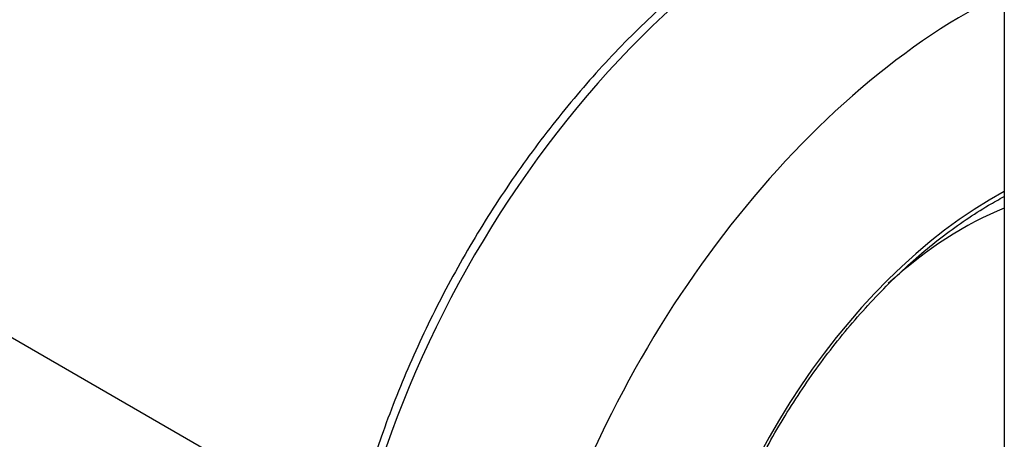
# Paper-space layout 'Invenitec-A4' of a CAD drawing. Header units: millimetres. Extents: x -55 to 247, y -30 to 262.
# Tile 9 of 14: x 180.55 to 197.77, y 137.05 to 144.39. Entities that reach past the tile are written whole.
import ezdxf

# ---------------------------------------------------------------- set-up
doc = ezdxf.new("R2010")
doc.units = ezdxf.units.MM
for name, color, linetype in [('Default', 7, 'Continuous'), ('FET-15T-15T', 7, 'Continuous'), ('SRV-X5-A103-B15T', 7, 'Continuous'), ('TC-15T-CLAMP', 7, 'Continuous')]:
    doc.layers.add(name, color=color, linetype=linetype)

# ---------------------------------------------------------------- blocks, each defined once
blk = doc.blocks.new('SE')
at = {"layer": 'FET-15T-15T', "color": 7, "linetype": 'Continuous'}
blk.add_line((253.174, 97.05), (253.174, 79.568), dxfattribs=at)
blk.add_ellipse((252.443, 79.99), major_axis=(-3.334, -5.774), ratio=0.57735, start_param=3.77137, end_param=4.205721, dxfattribs=at)
at = {"layer": 'SRV-X5-A103-B15T', "color": 7, "linetype": 'Continuous'}
blk.add_line((228.739, 87.613), (240.362, 80.903), dxfattribs=at)
at = {"layer": 'TC-15T-CLAMP', "color": 7, "linetype": 'Continuous'}
for centre, major_axis, start_param, end_param in [((249.574, 81.646), (-5.687, -9.851), 3.462978, 5.089111), ((252.541, 79.934), (-5.687, -9.851), 3.848201, 5.089111), ((252.995, 79.671), (-3.865, -6.695), 3.8943, 5.382684)]:
    blk.add_ellipse(centre, major_axis=major_axis, ratio=0.57735, start_param=start_param, end_param=end_param, dxfattribs=at)
for points, knots in [([(253.175, 92.06), (253.055, 92.062), (252.783, 92.059), (252.352, 92.021), (251.881, 91.941), (251.4, 91.823), (250.913, 91.667), (250.422, 91.473), (249.927, 91.242), (249.431, 90.976), (248.937, 90.675), (248.445, 90.341), (247.957, 89.974), (247.476, 89.577), (247.003, 89.151), (246.539, 88.698), (246.087, 88.219), (245.648, 87.715), (245.223, 87.19), (244.814, 86.644), (244.423, 86.081), (244.05, 85.501), (243.698, 84.907), (243.367, 84.301), (243.058, 83.685), (242.774, 83.061), (242.515, 82.436), (242.284, 81.815), (242.165, 81.445), (242.099, 81.238)], [0.1154807, 0.1154807, 0.1154807, 0.1154807, 0.141797, 0.1745735, 0.207489, 0.2405202, 0.2736401, 0.3068223, 0.3400437, 0.3732858, 0.4065342, 0.4397776, 0.4730106, 0.5062305, 0.5394359, 0.5726269, 0.6058043, 0.6389695, 0.6721242, 0.7052702, 0.7384098, 0.7715449, 0.8046779, 0.8378109, 0.8709457, 0.9040843, 0.9372289, 0.9703819, 1, 1, 1, 1]), ([(247.639, 77.324), (247.648, 77.417), (247.672, 77.645), (247.737, 78.07), (247.84, 78.567), (247.972, 79.076), (248.131, 79.587), (248.317, 80.1), (248.528, 80.611), (248.764, 81.116), (249.023, 81.615), (249.303, 82.102), (249.604, 82.577), (249.922, 83.035), (250.258, 83.475), (250.608, 83.894), (250.971, 84.29), (251.344, 84.66), (251.726, 85.002), (252.113, 85.315), (252.505, 85.597), (252.859, 85.822), (253.082, 85.947), (253.174, 85.995)], [0, 0, 0, 0, 0.0189848, 0.055148, 0.0913306, 0.127528, 0.1637394, 0.199963, 0.2361969, 0.2724386, 0.3086857, 0.3449356, 0.3811855, 0.4174321, 0.4536727, 0.4899045, 0.5261249, 0.5623315, 0.5985219, 0.6346944, 0.6708479, 0.7069825, 0.7323251, 0.7323251, 0.7323251, 0.7323251])]:
    blk.add_open_spline(points, degree=3, knots=knots, dxfattribs=at)

psp = doc.layouts.new('Invenitec-A4')

# ---------------------------------------------------------------- block references
at = {"layer": 'Default'}
psp.add_blockref('SE', (-55.4056, 55.3016), dxfattribs=at)

doc.saveas('drawing.dxf')
